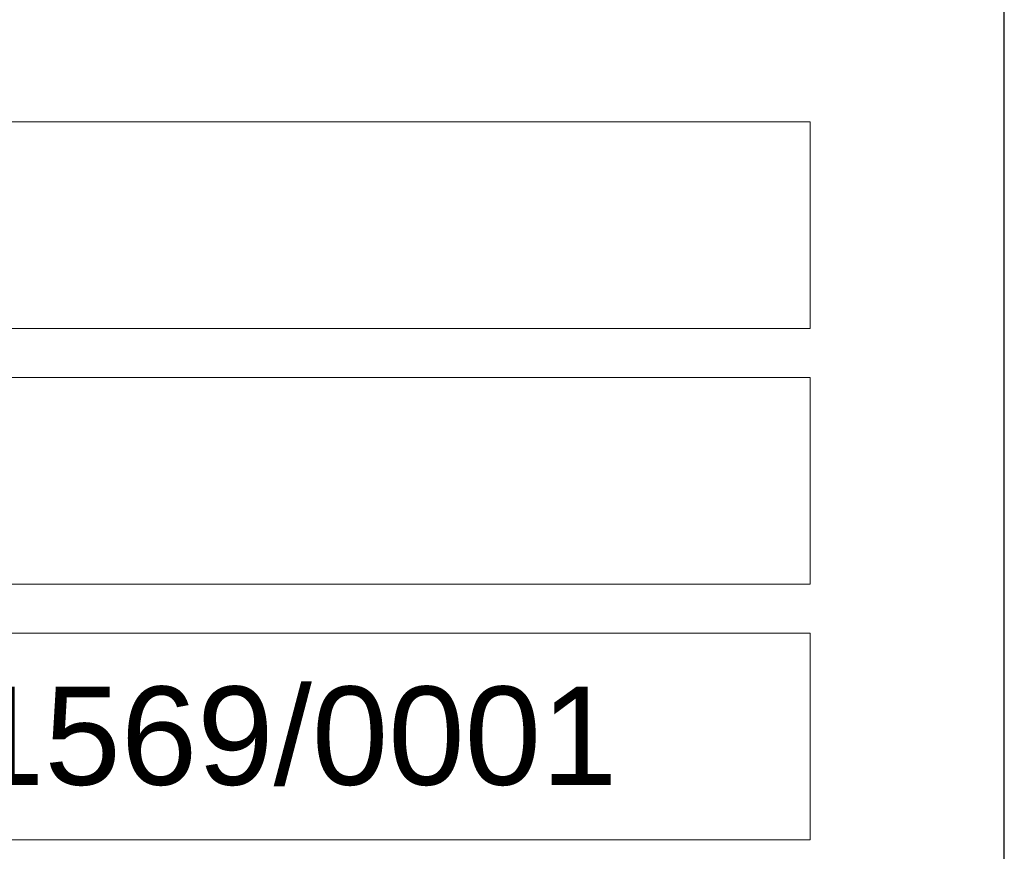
# Model space of a CAD drawing. Header units: millimetres. Extents: x -11513 to 3649, y 2330 to 12522.
# Tile 37 of 75: x -9794 to -9773, y 8928 to 8946. Entities that reach past the tile are written whole.
import ezdxf
from ezdxf.enums import TextEntityAlignment as Align

# ---------------------------------------------------------------- set-up
doc = ezdxf.new("R2010")
doc.units = ezdxf.units.MM
doc.layers.add('Aparatura', color=7, linetype='Continuous')
doc.styles.add('Arial', font='Arial', dxfattribs={"height": 1})

# ---------------------------------------------------------------- blocks, each defined once
blk = doc.blocks.new('Tabliczka_2016_RS-W_Włoszczowa')
at = {"layer": 'Aparatura'}
blk.add_lwpolyline([(0, 0), (90, 0), (90, 62), (0, 62)], close=True, dxfattribs=at)
at = {"layer": 'Aparatura', "lineweight": 5}
for points in [[(4.053, 38.801), (86.053, 38.801), (86.053, 43.001), (4.053, 43.001), (4.053, 38.801)], [(4.053, 33.601), (86.053, 33.601), (86.053, 37.801), (4.053, 37.801), (4.053, 33.601)], [(35.053, 28.401), (86.053, 28.401), (86.053, 32.601), (35.053, 32.601), (35.053, 28.401)]]:
    blk.add_lwpolyline(points, close=True, dxfattribs=at)
at = {"layer": 'Aparatura', "color": 1, "lineweight": 5, "style": 'Arial'}
for tag, p in [('3-2017-00001/0001', (82.135, 29.517)), ('2017', (32.181, 29.517)), ('...', (77.439, 24.317))]:
    blk.add_attdef(tag, text='', height=2, dxfattribs=at).set_placement(p, align=Align.RIGHT)

msp = doc.modelspace()

# ---------------------------------------------------------------- block references
ref = msp.add_blockref('Tabliczka_2016_RS-W_Włoszczowa', (-9864.893, 8899.526), dxfattribs=dict(xscale=1.02, yscale=1.02, zscale=1.02))
ref.add_attrib('3-2017-00001/0001', '23-2022-01569/0001', dxfattribs={"layer": 'Aparatura', "color": 1, "lineweight": 5, "height": 2.04, "style": 'Arial'}).set_placement((-9781.115, 8929.633), align=Align.RIGHT)

doc.saveas('drawing.dxf')
